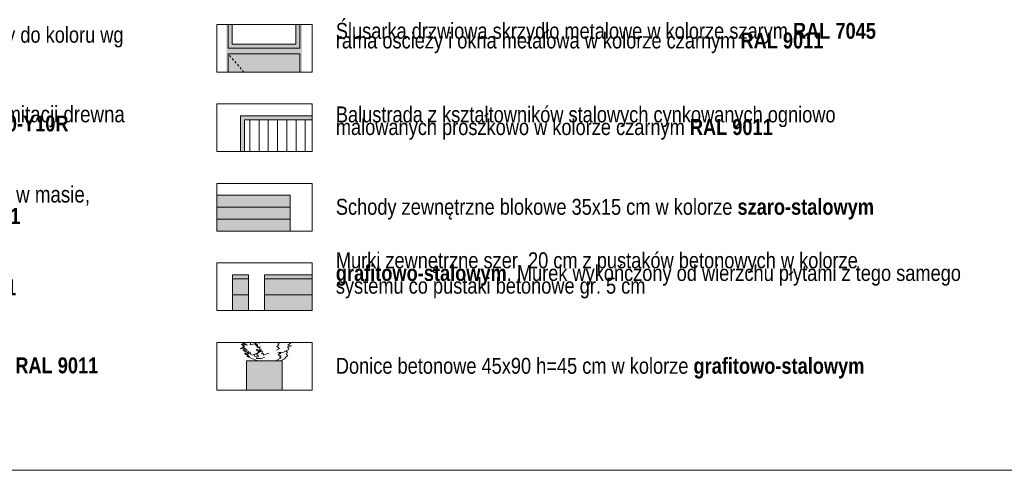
# Model space of a CAD drawing. Extents: x -366324 to -207045, y 68808 to 138616.
# Tile 95 of 170: x -237807 to -225412, y 69708 to 75377. Entities that reach past the tile are written whole.
import ezdxf

# ---------------------------------------------------------------- set-up
doc = ezdxf.new("R2010")
doc.units = 0
doc.header["$MEASUREMENT"] = 0
doc.linetypes.add('Hidden Line', pattern=[50, 25, -25])
for name, color, linetype, lineweight in [('Arch balustrady_Nr_Pióra__21', 7, 'Continuous', 9), ('Arch kolorystyka_Nr_Pióra__41', 7, 'Continuous', 15), ('Arch okna_Nr_Pióra__21', 7, 'Continuous', 9), ('Arch opisy_Nr_Pióra__1', 7, 'Continuous', 25), ('Arch opisy_Nr_Pióra__21', 7, 'Continuous', 9), ('Arch schody_Nr_Pióra__21', 7, 'Continuous', 9), ('ARCH TABELA_Nr_Pióra__21', 7, 'Continuous', 9), ('arch wypelnienia_Nr_Pióra__21', 7, 'Continuous', 9)]:
    doc.layers.add(name, color=color, linetype=linetype, lineweight=lineweight)
for name, color, linetype, lineweight, true_color in [('Arch kolorystyka_Nr_Pióra__2', 7, 'Continuous', 13, 0x7f7f7f), ('Arch kolorystyka_Nr_Pióra__81', 7, 'Continuous', 9, 0x5d5d5d), ('Arch okna_Nr_Pióra__81', 7, 'Continuous', 9, 0x5d5d5d), ('Arch zieleń_Nr_Pióra__4', 7, 'Continuous', 9, 0x029e21)]:
    doc.layers.add(name, color=color, linetype=linetype, lineweight=lineweight, true_color=true_color)
doc.styles.add('GENERATED_STYLE_2', font='txt')

msp = doc.modelspace()

# ---------------------------------------------------------------- hatches: boundary and pattern name
at = {"layer": 'Arch kolorystyka_Nr_Pióra__2', "linetype": 'Continuous'}
msp.add_hatch(color=256, dxfattribs=at).paths.add_polyline_path([(-234281.9, 74717.4), (-234281.9, 74947.4), (-235181.9, 74947.4), (-235181.9, 74717.4)], flags=0)
at = {"layer": 'Arch kolorystyka_Nr_Pióra__41', "linetype": 'Continuous'}
msp.add_hatch(color=256, dxfattribs=at).paths.add_polyline_path([(-234251.9, 74717.4), (-234251.9, 75317.4), (-234331.9, 75317.4), (-234331.9, 75067.4), (-235131.9, 75067.4), (-235131.9, 75317.4), (-235206.9, 75317.4), (-235206.9, 74717.4), (-235181.9, 74717.4), (-235181.9, 74947.4), (-234281.9, 74947.4), (-234281.9, 74717.4)], flags=0)
at = {"layer": 'Arch kolorystyka_Nr_Pióra__81', "linetype": 'Continuous', "lineweight": 0, "true_color": 0x171717}
msp.add_hatch(color=250, dxfattribs=at).paths.add_polyline_path([(-235326.9, 72717.4), (-234400.8, 72717.4), (-234400.8, 73167.4), (-235326.9, 73167.4)], flags=0)
at = {"layer": 'Arch kolorystyka_Nr_Pióra__81', "linetype": 'Continuous', "lineweight": 0, "true_color": 0x454545}
for points in [[(-235126.9, 72167.4), (-235126.9, 71717.4), (-234926.9, 71717.4), (-234926.9, 72167.4)], [(-234126.9, 72167.4), (-234726.9, 72167.4), (-234726.9, 71717.4), (-234126.9, 71717.4)], [(-234951.9, 71087.4), (-234951.9, 70717.4), (-234501.9, 70717.4), (-234501.9, 71087.4)]]:
    msp.add_hatch(color=250, dxfattribs=at).paths.add_polyline_path(points, flags=0)
at = {"layer": 'arch wypelnienia_Nr_Pióra__21', "linetype": 'Continuous'}
msp.add_hatch(color=256, dxfattribs=at).paths.add_polyline_path([(-235026.9, 74167.4), (-234126.9, 74167.4), (-234126.9, 74117.4), (-234976.9, 74117.4), (-234976.9, 73717.4), (-235026.9, 73717.4)], flags=0)

# ---------------------------------------------------------------- linework, layer by layer
at = {"layer": 'Arch balustrady_Nr_Pióra__21', "linetype": 'Continuous'}
for p, q in [((-234976.9, 74167.4), (-235026.9, 74167.4)), ((-235026.9, 74167.4), (-235026.9, 73717.4)), ((-234126.9, 74167.4), (-235026.9, 74167.4)), ((-234976.9, 74117.4), (-234976.9, 73717.4)), ((-234126.9, 74117.4), (-234976.9, 74117.4)), ((-234910.4, 74117.4), (-234910.4, 73717.4)), ((-234793.9, 74117.4), (-234793.9, 73717.4)), ((-234677.4, 74117.4), (-234677.4, 73717.4)), ((-234560.9, 74117.4), (-234560.9, 73717.4)), ((-234444.4, 74117.4), (-234444.4, 73717.4)), ((-234327.9, 74117.4), (-234327.9, 73717.4)), ((-234211.4, 74117.4), (-234211.4, 73717.4))]:
    msp.add_line(p, q, dxfattribs=at)
at = {"layer": 'Arch okna_Nr_Pióra__21', "linetype": 'Continuous'}
for p, q in [((-235131.9, 75067.4), (-235131.9, 75317.4)), ((-234331.9, 75067.4), (-234331.9, 75317.4)), ((-235131.9, 75067.4), (-234331.9, 75067.4)), ((-235181.9, 74947.4), (-235181.9, 74717.4)), ((-235181.9, 74947.4), (-234281.9, 74947.4)), ((-234281.9, 74947.4), (-234281.9, 74717.4))]:
    msp.add_line(p, q, dxfattribs=at)
at = {"layer": 'Arch okna_Nr_Pióra__21', "linetype": 'Hidden Line'}
msp.add_line((-234984.7, 74717.4), (-235181.9, 74947.4), dxfattribs=at)
at = {"layer": 'Arch okna_Nr_Pióra__81', "linetype": 'Continuous'}
for p, q in [((-235181.9, 75017.4), (-235181.9, 75317.4)), ((-234281.9, 75017.4), (-234281.9, 75317.4)), ((-235181.9, 75017.4), (-234281.9, 75017.4))]:
    msp.add_line(p, q, dxfattribs=at)
at = {"layer": 'Arch opisy_Nr_Pióra__21', "linetype": 'Continuous'}
for p, q in [((-235326.9, 74717.4), (-235326.9, 75317.4)), ((-235326.9, 75317.4), (-234126.9, 75317.4)), ((-234126.9, 75317.4), (-234126.9, 74717.4)), ((-234126.9, 74717.4), (-235326.9, 74717.4)), ((-235326.9, 73717.4), (-235326.9, 74317.4)), ((-235326.9, 74317.4), (-234126.9, 74317.4)), ((-234126.9, 74317.4), (-234126.9, 73717.4)), ((-234126.9, 73717.4), (-235326.9, 73717.4)), ((-235326.9, 73317.4), (-234126.9, 73317.4)), ((-235326.9, 72717.4), (-235326.9, 73317.4)), ((-234126.9, 73317.4), (-234126.9, 72717.4)), ((-234126.9, 72717.4), (-235326.9, 72717.4)), ((-235326.9, 72317.4), (-234126.9, 72317.4)), ((-235326.9, 71717.4), (-235326.9, 72317.4)), ((-234126.9, 72317.4), (-234126.9, 71717.4)), ((-234126.9, 71717.4), (-235326.9, 71717.4)), ((-235326.9, 71317.4), (-234126.9, 71317.4)), ((-235326.9, 70717.4), (-235326.9, 71317.4)), ((-234126.9, 71317.4), (-234126.9, 70717.4)), ((-234126.9, 70717.4), (-235326.9, 70717.4))]:
    msp.add_line(p, q, dxfattribs=at)
at = {"layer": 'Arch schody_Nr_Pióra__21', "linetype": 'Continuous'}
for p, q in [((-234400.8, 73167.4), (-235326.9, 73167.4)), ((-234400.8, 73167.4), (-234400.8, 72717.4)), ((-234400.8, 73017.4), (-235326.9, 73017.4)), ((-234400.8, 72867.4), (-235326.9, 72867.4)), ((-235126.9, 72167.4), (-235126.9, 71717.4)), ((-234926.9, 72167.4), (-235126.9, 72167.4)), ((-234926.9, 72167.4), (-234926.9, 71717.4)), ((-234726.9, 72167.4), (-234726.9, 71717.4)), ((-234726.9, 72167.4), (-234126.9, 72167.4)), ((-234926.9, 72117.4), (-235126.9, 72117.4)), ((-234726.9, 72117.4), (-234126.9, 72117.4)), ((-234926.9, 71917.4), (-235126.9, 71917.4)), ((-234726.9, 71917.4), (-234126.9, 71917.4)), ((-234926.9, 71717.4), (-235126.9, 71717.4)), ((-234951.9, 71087.4), (-234951.9, 70717.4)), ((-234501.9, 71087.4), (-234951.9, 71087.4)), ((-234501.9, 71087.4), (-234501.9, 70717.4))]:
    msp.add_line(p, q, dxfattribs=at)
at = {"layer": 'ARCH TABELA_Nr_Pióra__21', "linetype": 'Continuous'}
msp.add_line((-207726.9, 69708.4), (-248476.9, 69708.4), dxfattribs=at)
at = {"layer": 'Arch zieleń_Nr_Pióra__4', "linetype": 'Continuous'}
for p, q in [((-234977.5, 71275.9), (-235015.4, 71294.4)), ((-235015.4, 71294.4), (-234939.8, 71284.2)), ((-234969.9, 71317.4), (-235012.9, 71288.3)), ((-235012.9, 71288.3), (-234979.1, 71268.1)), ((-235011.2, 71317.4), (-235009.8, 71315.2)), ((-235009.8, 71315.2), (-234990, 71317.4)), ((-234986.8, 71302.9), (-235007.4, 71317.4)), ((-234993.9, 71262.3), (-234977.5, 71275.9)), ((-234939.8, 71284.2), (-234986.8, 71302.9)), ((-234985.2, 71317.4), (-234954.4, 71308.8)), ((-234954.4, 71308.8), (-234958.6, 71317.4)), ((-234906.5, 71288.5), (-234899, 71317.4)), ((-234879.7, 71291.7), (-234906.5, 71288.5)), ((-234843.8, 71303.9), (-234879.7, 71291.7)), ((-234844.4, 71283.6), (-234843.8, 71303.9)), ((-234813.1, 71289.3), (-234844.4, 71283.6)), ((-234785.5, 71307.5), (-234832.5, 71316)), ((-234832.5, 71316), (-234823.8, 71280)), ((-234823.8, 71280), (-234785.5, 71240.7)), ((-234816.4, 71251.3), (-234813.1, 71289.3)), ((-234789.1, 71317.4), (-234785.5, 71307.5)), ((-234568.4, 71264.8), (-234542.8, 71283.9)), ((-234558.1, 71297.3), (-234524.8, 71315.3)), ((-234542.8, 71283.9), (-234558.1, 71297.3)), ((-234524.8, 71315.3), (-234522.3, 71317.4)), ((-234383.2, 71276.1), (-234434.5, 71261.8)), ((-234398.9, 71308.3), (-234430.2, 71284.3)), ((-234430.2, 71284.3), (-234383.2, 71276.1)), ((-234398.7, 71317.4), (-234398.9, 71308.3)), ((-234979.1, 71268.1), (-235026, 71234.3)), ((-235026, 71234.3), (-234968.1, 71239.9)), ((-234968.1, 71239.9), (-234994.3, 71224.9)), ((-234994.3, 71224.9), (-234960.2, 71194.7)), ((-234945.2, 71215.3), (-234993.9, 71262.3)), ((-234931, 71185.3), (-234988.3, 71219.1)), ((-234988.3, 71219.1), (-234945.2, 71215.3)), ((-234977.1, 71176.5), (-234931, 71185.3)), ((-234913.2, 71141.1), (-234977.1, 71176.5)), ((-234960.2, 71194.7), (-234921.4, 71201.3)), ((-234921.4, 71201.3), (-234947.3, 71161.2)), ((-234947.3, 71161.2), (-234901.9, 71189.1)), ((-234901.9, 71189.1), (-234896.5, 71163.7)), ((-234896.5, 71163.7), (-234877.3, 71158.2)), ((-234877.3, 71158.2), (-234848.6, 71171.2)), ((-234848.6, 71171.2), (-234852.7, 71143.4)), ((-234848.6, 71171.2), (-234810.8, 71185.1)), ((-234779.1, 71221), (-234830.2, 71228.9)), ((-234830.2, 71228.9), (-234791.9, 71196.2)), ((-234791.9, 71196.2), (-234823.8, 71168.2)), ((-234823.8, 71168.2), (-234798, 71138.3)), ((-234773.4, 71262.7), (-234816.4, 71251.3)), ((-234810.8, 71185.1), (-234789, 71213.4)), ((-234789, 71213.4), (-234762.8, 71225.1)), ((-234762.8, 71225.1), (-234786.4, 71199.9)), ((-234786.4, 71199.9), (-234745.9, 71203.6)), ((-234785.5, 71240.7), (-234779.1, 71221)), ((-234745.9, 71203.6), (-234764.2, 71172.6)), ((-234764.2, 71172.6), (-234739.8, 71179.3)), ((-234743.9, 71154.9), (-234670, 71182.6)), ((-234739.8, 71179.3), (-234743.9, 71154.9)), ((-234575.9, 71217.7), (-234538.3, 71241.4)), ((-234538.3, 71241.4), (-234568.4, 71264.8)), ((-234529.1, 71195.5), (-234555.6, 71184.4)), ((-234555.6, 71184.4), (-234521.1, 71184.5)), ((-234521.1, 71184.5), (-234551.3, 71157.4)), ((-234551.3, 71157.4), (-234516.2, 71149.6)), ((-234516.2, 71149.6), (-234537.6, 71136.4)), ((-234493.6, 71192.3), (-234529.1, 71195.5)), ((-234457.7, 71210.5), (-234493.6, 71192.3)), ((-234431.7, 71157.5), (-234458.2, 71129.6)), ((-234428.7, 71222.7), (-234457.7, 71210.5)), ((-234457.7, 71210.5), (-234434.5, 71194.6)), ((-234434.5, 71194.6), (-234454.2, 71163.9)), ((-234454.2, 71163.9), (-234431.7, 71157.5)), ((-234434.5, 71261.8), (-234419.6, 71240.5)), ((-234419.6, 71240.5), (-234428.7, 71222.7)), ((-234948.5, 71140.9), (-234913.2, 71141.1)), ((-234823.6, 71089.1), (-234948.5, 71140.9)), ((-234852.7, 71143.4), (-234816.8, 71136.9)), ((-234816.8, 71136.9), (-234827.5, 71116.1)), ((-234827.5, 71116.1), (-234789, 71116.5)), ((-234789, 71116.5), (-234766.5, 71114.9)), ((-234766.5, 71114.9), (-234722.8, 71130.6)), ((-234517, 71122.7), (-234587.5, 71087.4)), ((-234537.6, 71136.4), (-234517, 71122.7)), ((-234472.3, 71112.1), (-234513.6, 71090.7)), ((-234458.2, 71129.6), (-234472.3, 71112.1))]:
    msp.add_line(p, q, dxfattribs=at)

# ---------------------------------------------------------------- texts
at = {"layer": 'Arch opisy_Nr_Pióra__1', "linetype": 'Continuous', "attachment_point": 1, "style": 'GENERATED_STYLE_2'}
for s, insert, char_height, width, line_spacing_factor in [('\\A1;{\\fArial Narrow Europa Środkowa|b0|i0|c0|p34;Ślusarka drzwiowa skrzydło metalowe w kolorze szarym \\fArial Narrow Europa Środkowa|b1|i0|c0|p34;RAL 7045\\P\\fArial Narrow Europa Środkowa|b0|i0|c0|p34;rama oscieży i okna metalowa w kolorze czarnym \\fArial Narrow Europa Środkowa|b1|i0|c0|p34;RAL 9011}', (-233826.9, 75336.7), 200, 8549.677, 0.363906), ('\\A1;{\\fArial Narrow Europa Środkowa|b0|i0|c0|p34;Cokół tynk mozaikowy jednolity w kolorze grafitowym zbliżony do koloru wg \\P\\fArial Narrow Europa Środkowa|b1|i0|c0|p34;NCS S 7500-N}', (-244126.9, 75287.8), 200, 8549.677, 0.486942), ('\\A1;{\\fArial Narrow Europa Środkowa|b0|i0|c0|p34;Tynk modelarski drobnoziarnisty silikonowy do wykonania imitacji drewna \\Pmalowany bejcą akrylową w kolorze brązowym  \\fArial Narrow Europa Środkowa|b1|i0|c0|p34;\\H0.972913x;NCS S 3040-Y10R}', (-244126.9, 74291.7), 205.5682, 9481.889, 0.342532), ('\\A1;{\\fArial Narrow Europa Środkowa|b0|i0|c0|p34;Balustrada z kształtowników stalowych cynkowanych ogniowo\\Pmalowanych proszkowo w kolorze czarnym \\fArial Narrow Europa Środkowa|b1|i0|c0|p34;RAL 9011}', (-233826.9, 74285.3), 200, 8549.677, 0.477454), ('\\A1;{\\fArial Narrow Europa Środkowa|b0|i0|c0|p34;Kominy wykończone\\H1.027841x; tynkiem silikatowo-silikonowy barwiony w masie, \\Pkolor grafitowy \\fArial Narrow Europa Środkowa|b1|i0|c0|p34;\\H0.972913x;NCS S 7500-N\\fArial Narrow Europa Środkowa|b0|i0|c0|p34;\\H1.027841x;, o fakturze "baranek" 1 mm\\H0.972913x;,\\Pzwieńczone obróbką blacharską w kolorze czarnym \\fArial Narrow Europa Środkowa|b1|i0|c0|p34;RAL 9011\\fArial Narrow Europa Środkowa|b0|i0|c0|p34; }', (-244126.9, 73282.5), 200, 8549.677, 0.401516), ('\\A1;{\\fArial Narrow Europa Środkowa|b0|i0|c0|p34;Murki zewnętrzne szer. 20 cm z pustaków betonowych w kolorze\\P\\fArial Narrow Europa Środkowa|b1|i0|c0|p34;grafitowo-stalowym\\fArial Narrow Europa Środkowa|b0|i0|c0|p34;. Murek wykończony od wierzchu płytami z tego samego \\Psystemu co pustaki betonowe gr. 5 cm}', (-233826.9, 72450), 200, 8549.677, 0.478919), ('\\A1;{\\fArial Narrow Europa Środkowa|b0|i0|c0|p34;Rynny, rury spustowe, obróbki blacharskie\\Pwykonane z blachy powlekanej  w kolorze czarnym \\fArial Narrow Europa Środkowa|b1|i0|c0|p34;RAL 9011}', (-244126.9, 72285.3), 200, 8549.677, 0.528524), ('\\A1;{\\fArial Narrow Europa Środkowa|b0|i0|c0|p34;Stolarka okienna PCV w kolorze szarym \\fArial Narrow Europa Środkowa|b1|i0|c0|p34;RAL 7045\\P\\fArial Narrow Europa Środkowa|b0|i0|c0|p34;parapety zewnętrzne z blachy powlekanej w kolorze czarnym \\fArial Narrow Europa Środkowa|b1|i0|c0|p34;RAL 9011}', (-244126.9, 71287.8), 200, 8549.677, 0.479219)]:
    msp.add_mtext(s, dxfattribs=dict(at, insert=insert, char_height=char_height, width=width, line_spacing_factor=line_spacing_factor))
at = {"layer": 'Arch opisy_Nr_Pióra__1', "linetype": 'Continuous', "char_height": 200, "attachment_point": 1, "style": 'GENERATED_STYLE_2'}
for s, insert in [('\\A1;{\\fArial Narrow Europa Środkowa|b0|i0|c0|p34;Schody zewnętrzne blokowe 35x15 cm w kolorze \\fArial Narrow Europa Środkowa|b1|i0|c0|p34;szaro-stalowym}', (-233826.9, 73123.1)), ('\\A1;{\\fArial Narrow Europa Środkowa|b0|i0|c0|p34;Donice betonowe 45x90 h=45 cm w kolorze \\fArial Narrow Europa Środkowa|b1|i0|c0|p34;grafitowo-stalowym}', (-233826.9, 71123))]:
    msp.add_mtext(s, dxfattribs=dict(at, insert=insert))

doc.saveas('drawing.dxf')
